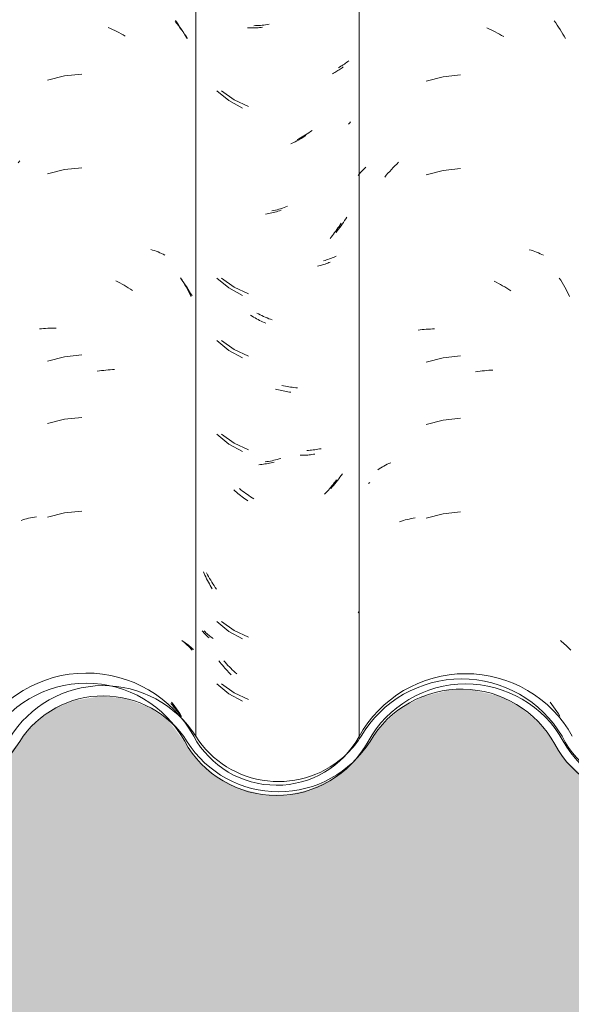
# Model space of a CAD drawing. Header units: metres. Extents: x -27.3 to 21, y -0.3 to 10.3.
# Tile 168 of 255: x 14.898 to 15.165, y 2.65 to 3.125. Entities that reach past the tile are written whole.
import ezdxf

# ---------------------------------------------------------------- set-up
doc = ezdxf.new("R2010")
doc.units = ezdxf.units.M
for name, color, linetype, lineweight in [('A-DETL-GENF', 7, 'Continuous', 5), ('A-GLAZ-CWMG', 7, 'Continuous', 5), ('A-WALL', 7, 'Continuous', 5)]:
    doc.layers.add(name, color=color, linetype=linetype, lineweight=lineweight)

# ---------------------------------------------------------------- blocks, each defined once
blk = doc.blocks.new('FP_248-FACHADA 03')
at = {"layer": 'A-GLAZ-CWMG', "color": 9, "true_color": 0xc0c0c0}
blk.add_line((20.27442, 2.90145), (20.27507, 2.902), dxfattribs=at)
blk = doc.blocks.new('FP_249-FACHADA 03')
at = {"layer": 'A-GLAZ-CWMG', "color": 9, "true_color": 0xc0c0c0}
for p, q in [((20.22633, 3.12316), (20.2255, 3.12302)), ((20.21975, 3.12248), (20.21894, 3.12247)), ((20.22056, 3.12251), (20.21975, 3.12248)), ((20.22137, 3.12256), (20.22056, 3.12251)), ((20.22219, 3.12262), (20.22137, 3.12256)), ((20.22301, 3.1227), (20.22219, 3.12262)), ((20.22384, 3.12279), (20.22301, 3.1227)), ((20.22467, 3.1229), (20.22384, 3.12279)), ((20.2255, 3.12302), (20.22467, 3.1229)), ((20.2633, 3.10434), (20.26276, 3.10395)), ((20.26384, 3.10474), (20.2633, 3.10434)), ((20.26436, 3.10515), (20.26384, 3.10474)), ((20.26487, 3.10557), (20.26436, 3.10515)), ((20.26045, 3.10251), (20.25984, 3.10217)), ((20.26104, 3.10285), (20.26045, 3.10251)), ((20.26162, 3.10321), (20.26104, 3.10285)), ((20.2622, 3.10357), (20.26162, 3.10321)), ((20.26276, 3.10395), (20.2622, 3.10357)), ((20.20337, 3.091), (20.20951, 3.08668)), ((20.20951, 3.08668), (20.21633, 3.08351)), ((20.24634, 3.07133), (20.24556, 3.0708)), ((20.24712, 3.07188), (20.24634, 3.07133)), ((20.24075, 3.06792), (20.23993, 3.0675)), ((20.24156, 3.06836), (20.24075, 3.06792)), ((20.24237, 3.06882), (20.24156, 3.06836)), ((20.24318, 3.06929), (20.24237, 3.06882)), ((20.24398, 3.06977), (20.24318, 3.06929)), ((20.24477, 3.07028), (20.24398, 3.06977)), ((20.24556, 3.0708), (20.24477, 3.07028)), ((20.22859, 3.0332), (20.22775, 3.03301)), ((20.22942, 3.0334), (20.22859, 3.0332)), ((20.23026, 3.03362), (20.22942, 3.0334)), ((20.2311, 3.03385), (20.23026, 3.03362)), ((20.23194, 3.03411), (20.2311, 3.03385)), ((20.23278, 3.03437), (20.23194, 3.03411)), ((20.23361, 3.03466), (20.23278, 3.03437)), ((20.23445, 3.03496), (20.23361, 3.03466)), ((20.23528, 3.03527), (20.23445, 3.03496)), ((20.26286, 3.02835), (20.2623, 3.0275)), ((20.2634, 3.02922), (20.26286, 3.02835)), ((20.26393, 3.0301), (20.2634, 3.02922)), ((20.25933, 3.02337), (20.25871, 3.02258)), ((20.25995, 3.02417), (20.25933, 3.02337)), ((20.26055, 3.02499), (20.25995, 3.02417)), ((20.26115, 3.02581), (20.26055, 3.02499)), ((20.26173, 3.02665), (20.26115, 3.02581)), ((20.2623, 3.0275), (20.26173, 3.02665)), ((20.2534, 3.00917), (20.25269, 3.00898)), ((20.25411, 3.00938), (20.2534, 3.00917)), ((20.2548, 3.0096), (20.25411, 3.00938)), ((20.25549, 3.00984), (20.2548, 3.0096)), ((20.25617, 3.01008), (20.25549, 3.00984)), ((20.25684, 3.01035), (20.25617, 3.01008)), ((20.2575, 3.01062), (20.25684, 3.01035)), ((20.25814, 3.01091), (20.2575, 3.01062)), ((20.25878, 3.01121), (20.25814, 3.01091)), ((20.20337, 3.00058), (20.20951, 2.99626)), ((20.20951, 2.99626), (20.21633, 2.99308)), ((20.22122, 2.9833), (20.22041, 2.98374)), ((20.22204, 2.98288), (20.22122, 2.9833)), ((20.22286, 2.98248), (20.22204, 2.98288)), ((20.22369, 2.98209), (20.22286, 2.98248)), ((20.22452, 2.98172), (20.22369, 2.98209)), ((20.22535, 2.98136), (20.22452, 2.98172)), ((20.22618, 2.98102), (20.22535, 2.98136)), ((20.22701, 2.9807), (20.22618, 2.98102)), ((20.22785, 2.98039), (20.22701, 2.9807)), ((20.20337, 2.97043), (20.20951, 2.96611)), ((20.20951, 2.96611), (20.21633, 2.96294)), ((20.23339, 2.94863), (20.23255, 2.94883)), ((20.23423, 2.94844), (20.23339, 2.94863)), ((20.23506, 2.94828), (20.23423, 2.94844)), ((20.2359, 2.94813), (20.23506, 2.94828)), ((20.23673, 2.948), (20.2359, 2.94813)), ((20.23756, 2.94788), (20.23673, 2.948)), ((20.23838, 2.94778), (20.23756, 2.94788)), ((20.23921, 2.94769), (20.23838, 2.94778)), ((20.24003, 2.94762), (20.23921, 2.94769)), ((20.20337, 2.92522), (20.20951, 2.9209)), ((20.20951, 2.9209), (20.21633, 2.91772)), ((20.24535, 2.91742), (20.24456, 2.91739)), ((20.24614, 2.91747), (20.24535, 2.91742)), ((20.24692, 2.91754), (20.24614, 2.91747)), ((20.24769, 2.91762), (20.24692, 2.91754)), ((20.24846, 2.91772), (20.24769, 2.91762)), ((20.24922, 2.91783), (20.24846, 2.91772)), ((20.24997, 2.91796), (20.24922, 2.91783)), ((20.25071, 2.9181), (20.24997, 2.91796)), ((20.25145, 2.91825), (20.25071, 2.9181)), ((20.22532, 2.91199), (20.22449, 2.91187)), ((20.22615, 2.91213), (20.22532, 2.91199)), ((20.22698, 2.91229), (20.22615, 2.91213)), ((20.22782, 2.91246), (20.22698, 2.91229)), ((20.22866, 2.91264), (20.22782, 2.91246)), ((20.22949, 2.91285), (20.22866, 2.91264)), ((20.23033, 2.91307), (20.22949, 2.91285)), ((20.23117, 2.9133), (20.23033, 2.91307)), ((20.23201, 2.91356), (20.23117, 2.9133)), ((20.2606, 2.90448), (20.26, 2.90367)), ((20.2612, 2.90531), (20.2606, 2.90448)), ((20.26178, 2.90615), (20.2612, 2.90531)), ((20.25681, 2.89978), (20.25615, 2.89904)), ((20.25747, 2.90053), (20.25681, 2.89978)), ((20.25812, 2.9013), (20.25747, 2.90053)), ((20.25876, 2.90208), (20.25812, 2.9013)), ((20.25939, 2.90287), (20.25876, 2.90208)), ((20.26, 2.90367), (20.25939, 2.90287)), ((20.21277, 2.89836), (20.21202, 2.89896)), ((20.21353, 2.89777), (20.21277, 2.89836)), ((20.2143, 2.8972), (20.21353, 2.89777)), ((20.21508, 2.89664), (20.2143, 2.8972)), ((20.21586, 2.8961), (20.21508, 2.89664)), ((20.21664, 2.89558), (20.21586, 2.8961)), ((20.21744, 2.89507), (20.21664, 2.89558)), ((20.21823, 2.89457), (20.21744, 2.89507)), ((20.21904, 2.89409), (20.21823, 2.89457)), ((20.19661, 2.8574), (20.19612, 2.85831)), ((20.19711, 2.85649), (20.19661, 2.8574)), ((20.19762, 2.85559), (20.19711, 2.85649)), ((20.19815, 2.85471), (20.19762, 2.85559)), ((20.19868, 2.85383), (20.19815, 2.85471)), ((20.19923, 2.85297), (20.19868, 2.85383)), ((20.1998, 2.85212), (20.19923, 2.85297)), ((20.20037, 2.85127), (20.1998, 2.85212)), ((20.20096, 2.85044), (20.20037, 2.85127)), ((20.20337, 2.83479), (20.20951, 2.83047)), ((20.1954, 2.82982), (20.19497, 2.83026)), ((20.19585, 2.82938), (20.1954, 2.82982)), ((20.1963, 2.82896), (20.19585, 2.82938)), ((20.19677, 2.82854), (20.1963, 2.82896)), ((20.19726, 2.82814), (20.19677, 2.82854)), ((20.20951, 2.83047), (20.21633, 2.8273)), ((20.19775, 2.82774), (20.19726, 2.82814)), ((20.19826, 2.82735), (20.19775, 2.82774)), ((20.19878, 2.82697), (20.19826, 2.82735)), ((20.19931, 2.82661), (20.19878, 2.82697)), ((20.20513, 2.81511), (20.20447, 2.81586)), ((20.2058, 2.81437), (20.20513, 2.81511)), ((20.20648, 2.81364), (20.2058, 2.81437)), ((20.20717, 2.81293), (20.20648, 2.81364)), ((20.20787, 2.81224), (20.20717, 2.81293)), ((20.20858, 2.81155), (20.20787, 2.81224)), ((20.20929, 2.81088), (20.20858, 2.81155)), ((20.21002, 2.81023), (20.20929, 2.81088)), ((20.21075, 2.80959), (20.21002, 2.81023)), ((20.20337, 2.80465), (20.20951, 2.80033)), ((20.20951, 2.80033), (20.21633, 2.79715))]:
    blk.add_line(p, q, dxfattribs=at)
blk = doc.blocks.new('FP_250-FACHADA 03')
at = {"layer": 'A-GLAZ-CWMG', "color": 9, "true_color": 0xc0c0c0}
for p, q in [((20.18093, 3.12441), (20.18173, 3.12345)), ((20.18173, 3.12345), (20.18251, 3.12248)), ((20.18251, 3.12248), (20.18328, 3.12149)), ((20.18328, 3.12149), (20.18404, 3.12049)), ((20.18404, 3.12049), (20.18478, 3.11947)), ((20.18478, 3.11947), (20.18551, 3.11844)), ((20.18551, 3.11844), (20.18622, 3.11739)), ((20.18622, 3.11739), (20.18691, 3.11633)), ((20.18365, 3.00044), (20.1844, 2.99943)), ((20.1844, 2.99943), (20.18513, 2.9984)), ((20.18513, 2.9984), (20.18585, 2.99737)), ((20.18585, 2.99737), (20.18655, 2.99631)), ((20.18655, 2.99631), (20.18724, 2.99525)), ((20.18724, 2.99525), (20.18791, 2.99417)), ((20.18791, 2.99417), (20.18857, 2.99308)), ((20.18857, 2.99308), (20.18921, 2.99197)), ((20.18435, 2.82549), (20.18508, 2.82501)), ((20.18508, 2.82501), (20.1858, 2.82451)), ((20.1858, 2.82451), (20.18651, 2.82399)), ((20.18651, 2.82399), (20.1872, 2.82347)), ((20.1872, 2.82347), (20.18787, 2.82293)), ((20.18787, 2.82293), (20.18852, 2.82237)), ((20.18852, 2.82237), (20.18916, 2.82181)), ((20.18916, 2.82181), (20.18979, 2.82123)), ((20.17883, 2.7952), (20.1796, 2.79436)), ((20.1796, 2.79436), (20.18036, 2.7935)), ((20.18036, 2.7935), (20.18111, 2.79262)), ((20.18111, 2.79262), (20.18185, 2.79173)), ((20.18185, 2.79173), (20.18257, 2.79083)), ((20.18257, 2.79083), (20.18328, 2.78992)), ((20.18328, 2.78992), (20.18398, 2.78899))]:
    blk.add_line(p, q, dxfattribs=at)
blk = doc.blocks.new('Rectangular Mullion - Telha Fibrocimento - Ondulada-2565197-FACHADA 03')
at = {"layer": 'A-GLAZ-CWMG'}
blk.add_line((20.19099, 4.13466), (20.19099, 2.77941), dxfattribs=at)
for centre, major_axis, start_param, end_param in [((20.31938, 2.75157), (0.05612, 0), 0.525465, 2.616128), ((20.14625, 2.75157), (0.05286, 0), 0.561652, 2.599777), ((20.31938, 2.75157), (0.05114, 0), 0.49447, 2.616374), ((20.14625, 2.75157), (0.04788, 0), 0.560893, 2.57643), ((20.06157, 2.80228), (-0.05114, 0), 1.570796, 2.616447), ((20.23091, 2.80408), (0.05205, 0), 3.701092, 5.7276), ((20.23091, 2.80408), (0.04708, 0), 3.700093, 5.498213), ((20.23091, 2.80408), (0.04708, 0), 5.499318, 5.724685), ((20.40915, 2.79935), (0.0508, 0), 3.634676, 5.820528), ((20.40915, 2.79935), (0.04589, 0), 3.596619, 5.767598)]:
    blk.add_ellipse(centre, major_axis=major_axis, ratio=0.988936, start_param=start_param, end_param=end_param, dxfattribs=at)
for name in ['FP_249-FACHADA 03', 'FP_248-FACHADA 03', 'FP_250-FACHADA 03']:
    blk.add_blockref(name, (0, 0), dxfattribs=at)
blk = doc.blocks.new('FP_256-FACHADA 03')
at = {"layer": 'A-GLAZ-CWMG', "color": 9, "true_color": 0xc0c0c0}
for p, q in [((20.36416, 3.12482), (20.36489, 3.12379)), ((20.36489, 3.12379), (20.3656, 3.12275)), ((20.33155, 3.12137), (20.33259, 3.12091)), ((20.33259, 3.12091), (20.33362, 3.12044)), ((20.33362, 3.12044), (20.33466, 3.11994)), ((20.33466, 3.11994), (20.33569, 3.11943)), ((20.33569, 3.11943), (20.33671, 3.1189)), ((20.33671, 3.1189), (20.33773, 3.11835)), ((20.3656, 3.12275), (20.3663, 3.12169)), ((20.3663, 3.12169), (20.36698, 3.12062)), ((20.36698, 3.12062), (20.36765, 3.11954)), ((20.36765, 3.11954), (20.36831, 3.11845)), ((20.36831, 3.11845), (20.36895, 3.11735)), ((20.33773, 3.11835), (20.33875, 3.11779)), ((20.33875, 3.11779), (20.33975, 3.1172)), ((20.36895, 3.11735), (20.36957, 3.11624)), ((20.31043, 3.09781), (20.30226, 3.09568)), ((20.31884, 3.09877), (20.31043, 3.09781)), ((20.27052, 3.05152), (20.27113, 3.05222)), ((20.27113, 3.05222), (20.27177, 3.05291)), ((20.27177, 3.05291), (20.27243, 3.05358)), ((20.27243, 3.05358), (20.27311, 3.05424)), ((20.28383, 3.0512), (20.28465, 3.05213)), ((20.28465, 3.05213), (20.28549, 3.05304)), ((20.28549, 3.05304), (20.28633, 3.05393)), ((20.28633, 3.05393), (20.28719, 3.05482)), ((20.28719, 3.05482), (20.28806, 3.05568)), ((20.28806, 3.05568), (20.28894, 3.05653)), ((20.31043, 3.0526), (20.30226, 3.05047)), ((20.31884, 3.05356), (20.31043, 3.0526)), ((20.26934, 3.05008), (20.26992, 3.0508)), ((20.26992, 3.0508), (20.27052, 3.05152)), ((20.28222, 3.04931), (20.28302, 3.05026)), ((20.28302, 3.05026), (20.28383, 3.0512)), ((20.35213, 3.01431), (20.35303, 3.01403)), ((20.35303, 3.01403), (20.35392, 3.01373)), ((20.35392, 3.01373), (20.3548, 3.01342)), ((20.3548, 3.01342), (20.35566, 3.01309)), ((20.35566, 3.01309), (20.35652, 3.01275)), ((20.35652, 3.01275), (20.35737, 3.01239)), ((20.35737, 3.01239), (20.35821, 3.01202)), ((20.35821, 3.01202), (20.35903, 3.01163)), ((20.36663, 3.00061), (20.36731, 2.99953)), ((20.36731, 2.99953), (20.36797, 2.99845)), ((20.33515, 2.99913), (20.33618, 2.99861)), ((20.33618, 2.99861), (20.3372, 2.99807)), ((20.3372, 2.99807), (20.33822, 2.99751)), ((20.33822, 2.99751), (20.33923, 2.99694)), ((20.33923, 2.99694), (20.34024, 2.99634)), ((20.34024, 2.99634), (20.34124, 2.99573)), ((20.34124, 2.99573), (20.34223, 2.99511)), ((20.34223, 2.99511), (20.34322, 2.99446)), ((20.36797, 2.99845), (20.36862, 2.99735)), ((20.36862, 2.99735), (20.36925, 2.99625)), ((20.36925, 2.99625), (20.36987, 2.99513)), ((20.36987, 2.99513), (20.37047, 2.994)), ((20.37047, 2.994), (20.37105, 2.99286)), ((20.37105, 2.99286), (20.37162, 2.99171)), ((20.30031, 2.97575), (20.3013, 2.97585)), ((20.3013, 2.97585), (20.3023, 2.97592)), ((20.3023, 2.97592), (20.30331, 2.97598)), ((20.30331, 2.97598), (20.30432, 2.97602)), ((20.30432, 2.97602), (20.30533, 2.97605)), ((20.30533, 2.97605), (20.30635, 2.97605)), ((20.29835, 2.97551), (20.29933, 2.97564)), ((20.29933, 2.97564), (20.30031, 2.97575)), ((20.31043, 2.96217), (20.30226, 2.96004)), ((20.31884, 2.96313), (20.31043, 2.96217)), ((20.3262, 2.95532), (20.32725, 2.95549)), ((20.32725, 2.95549), (20.3283, 2.95565)), ((20.3283, 2.95565), (20.32935, 2.95579)), ((20.32935, 2.95579), (20.3304, 2.95591)), ((20.3304, 2.95591), (20.33144, 2.95601)), ((20.33144, 2.95601), (20.33249, 2.95609)), ((20.33249, 2.95609), (20.33352, 2.95616)), ((20.33352, 2.95616), (20.33456, 2.9562)), ((20.31884, 2.93299), (20.31043, 2.93203)), ((20.31043, 2.93203), (20.30226, 2.9299)), ((20.28034, 2.909), (20.28111, 2.90945)), ((20.28111, 2.90945), (20.28189, 2.90988)), ((20.28189, 2.90988), (20.28268, 2.91031)), ((20.28268, 2.91031), (20.28349, 2.91071)), ((20.28349, 2.91071), (20.28431, 2.91111)), ((20.28431, 2.91111), (20.28514, 2.91149)), ((20.27884, 2.90806), (20.27958, 2.90854)), ((20.27958, 2.90854), (20.28034, 2.909)), ((20.31043, 2.88681), (20.30226, 2.88468)), ((20.31884, 2.88777), (20.31043, 2.88681)), ((20.28946, 2.88301), (20.29035, 2.8833)), ((20.29035, 2.8833), (20.29126, 2.88357)), ((20.29126, 2.88357), (20.29217, 2.88382)), ((20.29217, 2.88382), (20.2931, 2.88406)), ((20.2931, 2.88406), (20.29403, 2.88428)), ((20.29403, 2.88428), (20.29497, 2.88449)), ((20.29497, 2.88449), (20.29593, 2.88468)), ((20.29593, 2.88468), (20.29688, 2.88485)), ((20.26934, 2.83908), (20.2697, 2.83954)), ((20.36726, 2.8256), (20.36792, 2.82505)), ((20.36792, 2.82505), (20.36857, 2.8245)), ((20.36857, 2.8245), (20.36921, 2.82393)), ((20.36921, 2.82393), (20.36982, 2.82335)), ((20.36982, 2.82335), (20.37043, 2.82276)), ((20.37043, 2.82276), (20.37102, 2.82216)), ((20.37102, 2.82216), (20.37159, 2.82155)), ((20.37159, 2.82155), (20.37214, 2.82092)), ((20.36225, 2.79581), (20.36307, 2.79474)), ((20.36307, 2.79474), (20.36387, 2.79365)), ((20.36387, 2.79365), (20.36466, 2.79254)), ((20.36466, 2.79254), (20.36543, 2.79142)), ((20.36543, 2.79142), (20.36619, 2.79028)), ((20.36619, 2.79028), (20.36693, 2.78913))]:
    blk.add_line(p, q, dxfattribs=at)
blk = doc.blocks.new('FP_257-FACHADA 03')
at = {"layer": 'A-GLAZ-CWMG', "color": 9, "true_color": 0xc0c0c0}
for p, q in [((20.21669, 3.12142), (20.21598, 3.12145)), ((20.2174, 3.1214), (20.21669, 3.12142)), ((20.21812, 3.12139), (20.2174, 3.1214)), ((20.21884, 3.1214), (20.21812, 3.12139)), ((20.21956, 3.12142), (20.21884, 3.1214)), ((20.22029, 3.12145), (20.21956, 3.12142)), ((20.22102, 3.1215), (20.22029, 3.12145)), ((20.22176, 3.12156), (20.22102, 3.1215)), ((20.2225, 3.12163), (20.22176, 3.12156)), ((20.22324, 3.12172), (20.2225, 3.12163)), ((20.25752, 3.09958), (20.25696, 3.09929)), ((20.25806, 3.09987), (20.25752, 3.09958)), ((20.2586, 3.10017), (20.25806, 3.09987)), ((20.25913, 3.10049), (20.2586, 3.10017)), ((20.25965, 3.10081), (20.25913, 3.10049)), ((20.26016, 3.10114), (20.25965, 3.10081)), ((20.26066, 3.10148), (20.26016, 3.10114)), ((20.26114, 3.10183), (20.26066, 3.10148)), ((20.26162, 3.10219), (20.26114, 3.10183)), ((20.26209, 3.10256), (20.26162, 3.10219)), ((20.20112, 3.09101), (20.20689, 3.08627)), ((20.20689, 3.08627), (20.21344, 3.08265)), ((20.26541, 3.07563), (20.26508, 3.07526)), ((20.26572, 3.07601), (20.26541, 3.07563)), ((20.26508, 3.07526), (20.26474, 3.07489)), ((20.23901, 3.06645), (20.23827, 3.06607)), ((20.23974, 3.06684), (20.23901, 3.06645)), ((20.24047, 3.06724), (20.23974, 3.06684)), ((20.24119, 3.06765), (20.24047, 3.06724)), ((20.24191, 3.06808), (20.24119, 3.06765)), ((20.24263, 3.06852), (20.24191, 3.06808)), ((20.24334, 3.06897), (20.24263, 3.06852)), ((20.24405, 3.06944), (20.24334, 3.06897)), ((20.23754, 3.06571), (20.2368, 3.06536)), ((20.23827, 3.06607), (20.23754, 3.06571)), ((20.23064, 3.03288), (20.22989, 3.03265)), ((20.23139, 3.03311), (20.23064, 3.03288)), ((20.23214, 3.03336), (20.23139, 3.03311)), ((20.22539, 3.03161), (20.22464, 3.03149)), ((20.22613, 3.03175), (20.22539, 3.03161)), ((20.22688, 3.03191), (20.22613, 3.03175)), ((20.22763, 3.03207), (20.22688, 3.03191)), ((20.22838, 3.03225), (20.22763, 3.03207)), ((20.22914, 3.03245), (20.22838, 3.03225)), ((20.22989, 3.03265), (20.22914, 3.03245)), ((20.25859, 3.0233), (20.25805, 3.02257)), ((20.25912, 3.02405), (20.25859, 3.0233)), ((20.25964, 3.0248), (20.25912, 3.02405)), ((20.26015, 3.02556), (20.25964, 3.0248)), ((20.26065, 3.02633), (20.26015, 3.02556)), ((20.26113, 3.02711), (20.26065, 3.02633)), ((20.25638, 3.02043), (20.2558, 3.01974)), ((20.25695, 3.02113), (20.25638, 3.02043)), ((20.2575, 3.02185), (20.25695, 3.02113)), ((20.25805, 3.02257), (20.2575, 3.02185)), ((20.25034, 3.00648), (20.24968, 3.00633)), ((20.25098, 3.00664), (20.25034, 3.00648)), ((20.25162, 3.00682), (20.25098, 3.00664)), ((20.25225, 3.00701), (20.25162, 3.00682)), ((20.25288, 3.0072), (20.25225, 3.00701)), ((20.2535, 3.00741), (20.25288, 3.0072)), ((20.2541, 3.00763), (20.2535, 3.00741)), ((20.25471, 3.00786), (20.2541, 3.00763)), ((20.2553, 3.00811), (20.25471, 3.00786)), ((20.25588, 3.00836), (20.2553, 3.00811)), ((20.20112, 3.00058), (20.20689, 2.99584)), ((20.20689, 2.99584), (20.21344, 2.99222)), ((20.21813, 2.9822), (20.21741, 2.98263)), ((20.21885, 2.98177), (20.21813, 2.9822)), ((20.21958, 2.98136), (20.21885, 2.98177)), ((20.22031, 2.98096), (20.21958, 2.98136)), ((20.22104, 2.98058), (20.22031, 2.98096)), ((20.22177, 2.98021), (20.22104, 2.98058)), ((20.22251, 2.97985), (20.22177, 2.98021)), ((20.22325, 2.97951), (20.22251, 2.97985)), ((20.22399, 2.97918), (20.22325, 2.97951)), ((20.22474, 2.97886), (20.22399, 2.97918)), ((20.20112, 2.97044), (20.20689, 2.9657)), ((20.20689, 2.9657), (20.21344, 2.96208)), ((20.23017, 2.94683), (20.22941, 2.94705)), ((20.23092, 2.94663), (20.23017, 2.94683)), ((20.23167, 2.94644), (20.23092, 2.94663)), ((20.23242, 2.94626), (20.23167, 2.94644)), ((20.23317, 2.9461), (20.23242, 2.94626)), ((20.23392, 2.94595), (20.23317, 2.9461)), ((20.23466, 2.94581), (20.23392, 2.94595)), ((20.23541, 2.94569), (20.23466, 2.94581)), ((20.23615, 2.94558), (20.23541, 2.94569)), ((20.23689, 2.94549), (20.23615, 2.94558)), ((20.20112, 2.92523), (20.20689, 2.92048)), ((20.20689, 2.92048), (20.21344, 2.91686)), ((20.24218, 2.91506), (20.24146, 2.91505)), ((20.24289, 2.91507), (20.24218, 2.91506)), ((20.2436, 2.9151), (20.24289, 2.91507)), ((20.24431, 2.91514), (20.2436, 2.9151)), ((20.24501, 2.91519), (20.24431, 2.91514)), ((20.2457, 2.91526), (20.24501, 2.91519)), ((20.24639, 2.91534), (20.2457, 2.91526)), ((20.24708, 2.91543), (20.24639, 2.91534)), ((20.24776, 2.91553), (20.24708, 2.91543)), ((20.24843, 2.91565), (20.24776, 2.91553)), ((20.22216, 2.91059), (20.22142, 2.91053)), ((20.22289, 2.91067), (20.22216, 2.91059)), ((20.22364, 2.91077), (20.22289, 2.91067)), ((20.22438, 2.91088), (20.22364, 2.91077)), ((20.22512, 2.911), (20.22438, 2.91088)), ((20.22587, 2.91113), (20.22512, 2.911)), ((20.22662, 2.91128), (20.22587, 2.91113)), ((20.22737, 2.91144), (20.22662, 2.91128)), ((20.22812, 2.91162), (20.22737, 2.91144)), ((20.22887, 2.91181), (20.22812, 2.91162)), ((20.25675, 2.90031), (20.25618, 2.89961)), ((20.25731, 2.90102), (20.25675, 2.90031)), ((20.25786, 2.90174), (20.25731, 2.90102)), ((20.2584, 2.90247), (20.25786, 2.90174)), ((20.25894, 2.90321), (20.2584, 2.90247)), ((20.20993, 2.89779), (20.20928, 2.89838)), ((20.21059, 2.89722), (20.20993, 2.89779)), ((20.21125, 2.89665), (20.21059, 2.89722)), ((20.21193, 2.8961), (20.21125, 2.89665)), ((20.2126, 2.89557), (20.21193, 2.8961)), ((20.21329, 2.89504), (20.2126, 2.89557)), ((20.21397, 2.89453), (20.21329, 2.89504)), ((20.25381, 2.89692), (20.2532, 2.89628)), ((20.25442, 2.89758), (20.25381, 2.89692)), ((20.25501, 2.89825), (20.25442, 2.89758)), ((20.2556, 2.89892), (20.25501, 2.89825)), ((20.25618, 2.89961), (20.2556, 2.89892)), ((20.21467, 2.89403), (20.21397, 2.89453)), ((20.21537, 2.89354), (20.21467, 2.89403)), ((20.21607, 2.89307), (20.21537, 2.89354)), ((20.19497, 2.85799), (20.19459, 2.85885)), ((20.19536, 2.85714), (20.19497, 2.85799)), ((20.19576, 2.8563), (20.19536, 2.85714)), ((20.19618, 2.85547), (20.19576, 2.8563)), ((20.1966, 2.85464), (20.19618, 2.85547)), ((20.19704, 2.85382), (20.1966, 2.85464)), ((20.19749, 2.85301), (20.19704, 2.85382)), ((20.19795, 2.8522), (20.19749, 2.85301)), ((20.19842, 2.85141), (20.19795, 2.8522)), ((20.1989, 2.85062), (20.19842, 2.85141)), ((20.20112, 2.8348), (20.20689, 2.83005)), ((20.19444, 2.82984), (20.19407, 2.83029)), ((20.19483, 2.8294), (20.19444, 2.82984)), ((20.19522, 2.82896), (20.19483, 2.8294)), ((20.19564, 2.82854), (20.19522, 2.82896)), ((20.19606, 2.82812), (20.19564, 2.82854)), ((20.20689, 2.83005), (20.21344, 2.82644)), ((20.1965, 2.82771), (20.19606, 2.82812)), ((20.19694, 2.8273), (20.1965, 2.82771)), ((20.1974, 2.82691), (20.19694, 2.8273)), ((20.20269, 2.81507), (20.20214, 2.81578)), ((20.20325, 2.81436), (20.20269, 2.81507)), ((20.20383, 2.81366), (20.20325, 2.81436)), ((20.20441, 2.81298), (20.20383, 2.81366)), ((20.205, 2.8123), (20.20441, 2.81298)), ((20.2056, 2.81164), (20.205, 2.8123)), ((20.2062, 2.81098), (20.2056, 2.81164)), ((20.20682, 2.81034), (20.2062, 2.81098)), ((20.20744, 2.80971), (20.20682, 2.81034)), ((20.20807, 2.80909), (20.20744, 2.80971)), ((20.20112, 2.80466), (20.20689, 2.79991)), ((20.20689, 2.79991), (20.21344, 2.79629))]:
    blk.add_line(p, q, dxfattribs=at)
blk = doc.blocks.new('FP_258-FACHADA 03')
at = {"layer": 'A-GLAZ-CWMG', "color": 9, "true_color": 0xc0c0c0}
for p, q in [((20.18116, 3.12491), (20.18188, 3.12387)), ((20.18188, 3.12387), (20.18259, 3.12283)), ((20.14863, 3.12162), (20.14967, 3.12116)), ((20.14967, 3.12116), (20.15071, 3.12067)), ((20.15071, 3.12067), (20.15174, 3.12017)), ((20.15174, 3.12017), (20.15276, 3.11966)), ((20.15276, 3.11966), (20.15379, 3.11912)), ((20.15379, 3.11912), (20.15481, 3.11856)), ((20.15481, 3.11856), (20.15582, 3.11799)), ((20.18259, 3.12283), (20.18329, 3.12177)), ((20.18329, 3.12177), (20.18397, 3.1207)), ((20.18397, 3.1207), (20.18464, 3.11962)), ((20.18464, 3.11962), (20.18529, 3.11853)), ((20.18529, 3.11853), (20.18593, 3.11743)), ((20.15582, 3.11799), (20.15683, 3.1174)), ((20.18593, 3.11743), (20.18655, 3.11631)), ((20.12752, 3.09823), (20.11932, 3.09617)), ((20.13593, 3.09912), (20.12752, 3.09823)), ((20.10505, 3.05632), (20.10594, 3.05716)), ((20.12752, 3.05301), (20.11932, 3.05096)), ((20.13593, 3.05391), (20.12752, 3.05301)), ((20.16917, 3.01445), (20.17006, 3.01416)), ((20.17006, 3.01416), (20.17095, 3.01386)), ((20.17095, 3.01386), (20.17183, 3.01355)), ((20.17183, 3.01355), (20.17269, 3.01321)), ((20.17269, 3.01321), (20.17355, 3.01287)), ((20.17355, 3.01287), (20.17439, 3.01251)), ((20.17439, 3.01251), (20.17523, 3.01213)), ((20.17523, 3.01213), (20.17605, 3.01174)), ((20.18362, 3.00069), (20.1843, 2.99961)), ((20.1843, 2.99961), (20.18496, 2.99853)), ((20.15223, 2.99936), (20.15326, 2.99883)), ((20.15326, 2.99883), (20.15428, 2.99828)), ((20.15428, 2.99828), (20.15529, 2.99772)), ((20.15529, 2.99772), (20.1563, 2.99714)), ((20.1563, 2.99714), (20.15731, 2.99654)), ((20.15731, 2.99654), (20.15831, 2.99593)), ((20.15831, 2.99593), (20.1593, 2.99529)), ((20.1593, 2.99529), (20.16028, 2.99464)), ((20.18496, 2.99853), (20.1856, 2.99743)), ((20.1856, 2.99743), (20.18623, 2.99632)), ((20.18623, 2.99632), (20.18685, 2.9952)), ((20.18685, 2.9952), (20.18745, 2.99407)), ((20.18745, 2.99407), (20.18803, 2.99293)), ((20.18803, 2.99293), (20.1886, 2.99177)), ((20.1154, 2.97604), (20.11638, 2.97616)), ((20.11638, 2.97616), (20.11737, 2.97626)), ((20.11737, 2.97626), (20.11837, 2.97634)), ((20.11837, 2.97634), (20.11937, 2.97641)), ((20.11937, 2.97641), (20.12037, 2.97646)), ((20.12037, 2.97646), (20.12139, 2.97649)), ((20.12139, 2.97649), (20.12241, 2.97651)), ((20.12241, 2.97651), (20.12343, 2.9765)), ((20.12752, 2.96259), (20.11932, 2.96053)), ((20.13593, 2.96348), (20.12752, 2.96259)), ((20.14329, 2.95561), (20.14434, 2.95577)), ((20.14434, 2.95577), (20.14539, 2.95592)), ((20.14539, 2.95592), (20.14644, 2.95605)), ((20.14644, 2.95605), (20.14749, 2.95617)), ((20.14749, 2.95617), (20.14853, 2.95626)), ((20.14853, 2.95626), (20.14957, 2.95634)), ((20.14957, 2.95634), (20.15061, 2.9564)), ((20.15061, 2.9564), (20.15164, 2.95644)), ((20.13593, 2.93333), (20.12752, 2.93244)), ((20.12752, 2.93244), (20.11932, 2.93038)), ((20.12752, 2.88723), (20.11932, 2.88517)), ((20.13593, 2.88812), (20.12752, 2.88723)), ((20.10646, 2.88363), (20.10736, 2.88391)), ((20.10736, 2.88391), (20.10827, 2.88417)), ((20.10827, 2.88417), (20.10919, 2.88441)), ((20.10919, 2.88441), (20.11012, 2.88464)), ((20.11012, 2.88464), (20.11106, 2.88486)), ((20.11106, 2.88486), (20.11201, 2.88505)), ((20.11201, 2.88505), (20.11297, 2.88523)), ((20.11297, 2.88523), (20.11393, 2.88539)), ((20.18425, 2.82568), (20.18491, 2.82513)), ((20.18491, 2.82513), (20.18556, 2.82457)), ((20.18556, 2.82457), (20.18619, 2.824)), ((20.18619, 2.824), (20.18681, 2.82342)), ((20.18681, 2.82342), (20.18741, 2.82283)), ((20.18741, 2.82283), (20.18799, 2.82223)), ((20.18799, 2.82223), (20.18856, 2.82161)), ((20.18856, 2.82161), (20.18912, 2.82099)), ((20.17926, 2.79591), (20.18007, 2.79483)), ((20.18007, 2.79483), (20.18087, 2.79374)), ((20.18087, 2.79374), (20.18166, 2.79263)), ((20.18166, 2.79263), (20.18243, 2.7915)), ((20.18243, 2.7915), (20.18318, 2.79037)), ((20.18318, 2.79037), (20.18392, 2.78921))]:
    blk.add_line(p, q, dxfattribs=at)
blk = doc.blocks.new('Rectangular Mullion - Telha Fibrocimento - Ondulada-V252-FACHADA 03')
at = {"layer": 'A-GLAZ-CWMG', "true_color": 0xc0c0c0}
h = blk.add_hatch(dxfattribs=at)
h.set_pattern_fill('FP_25', color=9, style=0, pattern_type=2)
h.set_pattern_definition([(0, (32.697, 1.318), (0.4064, 0.10048), [0.01676, -0.28804, 0.01676, -0.28804, -1.626]), (0, (32.697, 1.318), (0.4064, 0.10048), [-0.6096, 0.01676, -0.59284, 0.01676, -0.28804, -0.7112]), (0, (32.697, 1.318), (0.4064, 0.10048), [-1.524, 0.01676, -0.18644, 0.01676, -0.49124]), (120.277, (32.85, 1.369), (-0.29021076, 0.2961346), [0.01663, -0.28565, 0.01663, -1.898]), (120.277, (32.85, 1.369), (-0.29021076, 0.2961346), [-0.3189, -0.28565, 0.01663, -0.58792, -1.008]), (120.277, (32.85, 1.369), (-0.29021076, 0.2961346), [-1.209, 0.01663, -0.28565, 0.01663, -0.68868]), (120.277, (32.85, 1.369), (-0.29021076, 0.2961346), [-1.528, -0.18489, 0.01663, -0.48717]), (239.723, (32.9, 1.569), (-0.1161944, -0.39998585), [0.01663, -0.28565, 0.01663, -1.898]), (239.723, (32.9, 1.569), (-0.1161944, -0.39998585), [-0.3189, -0.28565, 0.01663, -0.58792, -1.008]), (239.723, (32.9, 1.569), (-0.1161944, -0.39998585), [-1.209, 0.01663, -0.28565, 0.01663, -0.68868]), (239.723, (32.9, 1.569), (-0.1161944, -0.39998585), [-1.528, -0.18489, 0.01663, -0.48717])])
h.paths.add_polyline_path([(20.02805, 2.75375), (20.02883, 2.75576), (20.03402, 2.75473), (20.02983, 2.75404)])
h.paths.add_polyline_path([(19.82245, 2.7675), (19.82321, 2.76815), (19.82209, 2.76918), (19.82231, 2.76817)])
h.paths.add_polyline_path([(19.71384, 2.76684), (19.71384, 2.76765), (19.71404, 2.76747)])
h.paths.add_polyline_path([(19.85076, 2.7494), (19.86307, 2.74958), (19.87572, 2.75309), (19.88697, 2.75963), (19.88763, 2.76023), (19.88577, 2.76393), (19.89483, 2.76678), (19.89049, 2.7682), (19.89483, 2.7726), (19.898, 2.77696), (19.90165, 2.77698), (19.91104, 2.78967), (19.91939, 2.79709), (19.93347, 2.80393), (19.94462, 2.8067), (19.95824, 2.80674), (19.97253, 2.80298), (19.98425, 2.79664), (19.99372, 2.78833), (20.00829, 2.76733), (20.01921, 2.75838), (20.02983, 2.75331), (20.04038, 2.75085), (20.05194, 2.75081), (20.06372, 2.75364), (20.07447, 2.75917), (20.0842, 2.76797), (20.09793, 2.78734), (20.10936, 2.79661), (20.12086, 2.80202), (20.13245, 2.80461), (20.14616, 2.80421), (20.15906, 2.80055), (20.16842, 2.79576), (20.17814, 2.78739), (20.19318, 2.7667), (20.20244, 2.75902), (20.21392, 2.7536), (20.22444, 2.75119), (20.2359, 2.75118), (20.24814, 2.75427), (20.25824, 2.75944), (20.26207, 2.76336), (20.25496, 2.7586), (20.24405, 2.75427), (20.24334, 2.75676), (20.23919, 2.75365), (20.23091, 2.75262), (20.2166, 2.75476), (20.21301, 2.75617), (20.21392, 2.75866), (20.21321, 2.75902), (20.20737, 2.76203), (20.20548, 2.75922), (20.19372, 2.7684), (20.18628, 2.77738), (20.18993, 2.77941), (20.18178, 2.79078), (20.17052, 2.80022), (20.15698, 2.80668), (20.14446, 2.80955), (20.13078, 2.8095), (20.1171, 2.80614), (20.10461, 2.79967), (20.0936, 2.78985), (20.07808, 2.76882), (20.07151, 2.76315), (20.06148, 2.75814), (20.05126, 2.75571), (20.03758, 2.75576), (20.03503, 2.75489), (20.03423, 2.75728), (20.02805, 2.7593), (20.0186, 2.76482), (20.01208, 2.77055), (19.99735, 2.79173), (19.98409, 2.80257), (19.97151, 2.80865), (19.95779, 2.81176), (19.94268, 2.81143), (19.92811, 2.80743), (19.91387, 2.79899), (19.90307, 2.78808), (19.89319, 2.77312), (19.88951, 2.7682), (19.88102, 2.76122), (19.87098, 2.75642), (19.86053, 2.75377), (19.8619, 2.75151), (19.85376, 2.75152), (19.84182, 2.75449), (19.8315, 2.75975), (19.82245, 2.7675), (19.81993, 2.7718), (19.81619, 2.77748), (19.81549, 2.77712), (19.81432, 2.77874), (19.81493, 2.77941), (19.80595, 2.79064), (19.80562, 2.78947), (19.79842, 2.79561), (19.78708, 2.80136), (19.77469, 2.80431), (19.77469, 2.80599), (19.76638, 2.80707), (19.75188, 2.80519), (19.7486, 2.80384), (19.74956, 2.80129), (19.73854, 2.79564), (19.73824, 2.79956), (19.7364, 2.79817), (19.73824, 2.79549), (19.72881, 2.78737), (19.72649, 2.79053), (19.71783, 2.77941), (19.72273, 2.7824), (19.72125, 2.77693), (19.71746, 2.77895), (19.71032, 2.77031), (19.70073, 2.76336), (19.6897, 2.75901), (19.67749, 2.75758), (19.66494, 2.75948), (19.65476, 2.7636), (19.64522, 2.77065), (19.63039, 2.78852), (19.63693, 2.77941), (19.63361, 2.77699), (19.64316, 2.76595), (19.65274, 2.75902), (19.65437, 2.76203), (19.66023, 2.75901), (19.66092, 2.75866), (19.66001, 2.75617), (19.66612, 2.75408), (19.67801, 2.75261), (19.68702, 2.75427), (19.69034, 2.75676), (19.69105, 2.75427), (19.70326, 2.75912), (19.71384, 2.76684), (19.73028, 2.78721), (19.73912, 2.79429), (19.75112, 2.79966), (19.76194, 2.80187), (19.77532, 2.80116), (19.78483, 2.79874), (19.79546, 2.79318), (19.80449, 2.78531), (19.81944, 2.76482), (19.82899, 2.75706), (19.84105, 2.75162), (19.84925, 2.74974)])
h.paths.add_polyline_path([(20.31938, 2.80707), (20.31657, 2.80429), (20.32288, 2.80431), (20.32177, 2.80519)])
h.paths.add_polyline_path([(20.4149, 2.75151), (20.41264, 2.75416), (20.41329, 2.75416), (20.42409, 2.75644), (20.42797, 2.75875), (20.41704, 2.75642), (20.40676, 2.75659), (20.39513, 2.75986), (20.38618, 2.76482), (20.37921, 2.77075), (20.36456, 2.79087), (20.35428, 2.79967), (20.34008, 2.8064), (20.32769, 2.80921), (20.31438, 2.80919), (20.29939, 2.80519), (20.28844, 2.79958), (20.27792, 2.79053), (20.26879, 2.77693), (20.27083, 2.77875), (20.27425, 2.77693), (20.27573, 2.7824), (20.27083, 2.77941), (20.27995, 2.79053), (20.28181, 2.78737), (20.29124, 2.79549), (20.2894, 2.79817), (20.29137, 2.79958), (20.29161, 2.79568), (20.30256, 2.80129), (20.3016, 2.80384), (20.30596, 2.80533), (20.32059, 2.80691), (20.3279, 2.80596), (20.32809, 2.80421), (20.34188, 2.80045), (20.35142, 2.79561), (20.35862, 2.78947), (20.35919, 2.79064), (20.36789, 2.77936), (20.36732, 2.77874), (20.36849, 2.77712), (20.36943, 2.77712), (20.37613, 2.76691), (20.38623, 2.75887), (20.39698, 2.75388), (20.40746, 2.75152), (20.41329, 2.75151)])
h.paths.add_polyline_path([(19.50857, 2.75171), (19.52341, 2.7541), (19.5341, 2.75847), (19.54468, 2.76648), (19.56048, 2.7861), (19.57022, 2.79309), (19.58141, 2.79745), (19.59335, 2.79892), (19.60606, 2.7971), (19.61813, 2.79178), (19.62514, 2.78739), (19.6145, 2.79623), (19.60227, 2.80202), (19.59273, 2.80384), (19.57942, 2.80202), (19.56537, 2.79572), (19.5563, 2.78894), (19.5406, 2.76944), (19.53058, 2.76226), (19.51474, 2.75571), (19.50857, 2.75312)])
h.paths.add_polyline_path([(20.5658, 2.75178), (20.57669, 2.75182), (20.58283, 2.75331), (20.58105, 2.75375), (20.5753, 2.75676), (20.56462, 2.75689), (20.55304, 2.76006), (20.5442, 2.76482), (20.53709, 2.77073), (20.52451, 2.78786), (20.51655, 2.79465), (20.50719, 2.7994), (20.49639, 2.80184), (20.48441, 2.80135), (20.47623, 2.79911), (20.47239, 2.79709), (20.4621, 2.78786), (20.45461, 2.77693), (20.45097, 2.77693), (20.44648, 2.77075), (20.44325, 2.768), (20.44762, 2.76659), (20.43831, 2.76379), (20.44063, 2.76023), (20.43962, 2.75892), (20.44289, 2.76122), (20.45073, 2.7682), (20.46254, 2.78446), (20.46961, 2.79052), (20.47867, 2.79493), (20.48703, 2.79693), (20.49697, 2.79679), (20.50719, 2.79388), (20.5138, 2.79052), (20.52088, 2.78446), (20.53336, 2.76744), (20.54407, 2.75901), (20.55518, 2.75401), (20.56462, 2.75178)])
h.paths.add_polyline_path([(20.58105, 2.75375), (20.58702, 2.75473), (20.58183, 2.75576)])
h.paths.add_polyline_path([(20.58809, 2.75451), (20.5987, 2.75983), (20.60778, 2.76744), (20.61482, 2.77693), (20.61114, 2.78059), (20.60426, 2.77111), (20.59684, 2.76456), (20.58723, 2.75948), (20.58287, 2.75836), (20.5877, 2.75678), (20.58787, 2.75576)])
h.paths.add_polyline_path([(19.68241, 2.75501), (19.68227, 2.75609), (19.68437, 2.75609), (19.6829, 2.75528)])
h.paths.add_polyline_path([(20.23541, 2.75501), (20.23899, 2.75698), (20.23527, 2.75609)])
h.paths.add_polyline_path([(20.26684, 2.76684), (20.26684, 2.76765), (20.26359, 2.77004)])
h.paths.add_polyline_path([(20.37545, 2.7675), (20.37545, 2.76885), (20.37621, 2.76815), (20.37564, 2.76766)])
h.paths.add_polyline_path([(19.76357, 2.80429), (19.76638, 2.80707), (19.76989, 2.8043), (19.76635, 2.80429)])
at = {"layer": 'A-GLAZ-CWMG'}
blk.add_line((20.26985, 4.13453), (20.26985, 2.77928), dxfattribs=at)
for centre, major_axis, start_param, end_param in [((20.13805, 2.75157), (0.05902, 0), 0.497168, 2.651943), ((20.32142, 2.75157), (0.05869, 0), 0.500225, 2.643944), ((20.13805, 2.75157), (0.05402, 0), 0.495792, 2.647005), ((20.32142, 2.75157), (0.05369, 0), 0.502013, 2.643685), ((20.22993, 2.80069), (0.05042, 0), 3.63698, 5.786507), ((20.22993, 2.80069), (0.04542, 0), 3.635147, 5.786308), ((20.41285, 2.8012), (0.0506, 0), 3.643606, 5.776805)]:
    blk.add_ellipse(centre, major_axis=major_axis, ratio=0.988936, start_param=start_param, end_param=end_param, dxfattribs=at)
for name in ['FP_258-FACHADA 03', 'FP_256-FACHADA 03', 'FP_257-FACHADA 03']:
    blk.add_blockref(name, (0, 0), dxfattribs=at)

msp = doc.modelspace()

# ---------------------------------------------------------------- hatches: boundary and pattern name
at = {"layer": 'A-DETL-GENF', "true_color": 0xdbcc9e}
h = msp.add_hatch(color=9, dxfattribs=at)
h.paths.add_polyline_path([(13.20222, 2.62), (20.04722, 2.62), (20.04722, 2.68), (13.20222, 2.68), (13.20222, 2.65)])
h.paths.add_polyline_path([(18.99945, 4.62375), (19.94672, 4.62375), (19.94672, 4.71375), (17.16232, 4.71375), (17.16222, 4.80375), (17.00732, 4.80375), (17.00732, 4.62375), (18.50641, 4.62375)])
at = {"layer": 'A-WALL', "true_color": 0xdbcc9e}
msp.add_hatch(color=9, dxfattribs=at).paths.add_polyline_path([(13.20222, 2.68), (15.96722, 2.68), (15.96722, 2.80421), (15.96, 2.80421), (15.96, 2.77693), (15.95296, 2.76744), (15.94202, 2.7589), (15.93241, 2.75431), (15.9217, 2.75178), (15.9098, 2.75178), (15.89822, 2.75451), (15.88761, 2.75983), (15.87854, 2.76744), (15.86606, 2.78446), (15.85898, 2.79052), (15.85066, 2.79475), (15.84157, 2.79693), (15.83163, 2.79679), (15.82141, 2.79388), (15.8148, 2.79052), (15.80772, 2.78446), (15.79471, 2.76685), (15.7848, 2.75892), (15.7739, 2.75386), (15.76342, 2.7515), (15.75194, 2.75152), (15.74031, 2.75433), (15.72968, 2.75975), (15.72063, 2.7675), (15.70626, 2.78737), (15.6966, 2.79561), (15.68526, 2.80136), (15.67145, 2.80421), (15.65984, 2.80421), (15.64601, 2.8004), (15.63642, 2.79549), (15.6268, 2.78721), (15.61249, 2.76724), (15.60179, 2.7586), (15.59097, 2.75356), (15.58045, 2.75118), (15.56907, 2.75119), (15.5574, 2.75401), (15.54673, 2.75948), (15.53768, 2.76728), (15.52332, 2.78739), (15.5136, 2.79576), (15.50216, 2.80161), (15.48964, 2.80421), (15.47511, 2.80421), (15.46228, 2.80058), (15.45281, 2.79572), (15.44311, 2.78734), (15.42876, 2.76709), (15.41781, 2.75822), (15.40702, 2.75319), (15.39644, 2.75081), (15.385, 2.75085), (15.37501, 2.75327), (15.3687, 2.75178), (15.3568, 2.75178), (15.34522, 2.75451), (15.33461, 2.75983), (15.32554, 2.76744), (15.31306, 2.78446), (15.30598, 2.79052), (15.29766, 2.79475), (15.28857, 2.79693), (15.27863, 2.79679), (15.26841, 2.79388), (15.26015, 2.78911), (15.25443, 2.78407), (15.24126, 2.76647), (15.23098, 2.75851), (15.21627, 2.75168), (15.20825, 2.74958), (15.19443, 2.74974), (15.1838, 2.75222), (15.1714, 2.75902), (15.16234, 2.7675), (15.14967, 2.78531), (15.13953, 2.79376), (15.13001, 2.79874), (15.11678, 2.80172), (15.1055, 2.8017), (15.09301, 2.79851), (15.08342, 2.79374), (15.0738, 2.7855), (15.05902, 2.76683), (15.04844, 2.75842), (15.03797, 2.75356), (15.02745, 2.75118), (15.01607, 2.75119), (15.00398, 2.75422), (14.99352, 2.75966), (14.98468, 2.76728), (14.9699, 2.78701), (14.9606, 2.7934), (14.94916, 2.79757), (14.93791, 2.79885), (14.9246, 2.79668), (14.9154, 2.79309), (14.90566, 2.7861), (14.88767, 2.76482), (14.87928, 2.75847), (14.86542, 2.75323), (14.85375, 2.75171), (14.85375, 2.75312), (14.84344, 2.75081), (14.832, 2.75085), (14.82201, 2.75327), (14.8157, 2.75178), (14.8038, 2.75178), (14.79222, 2.75451), (14.78161, 2.75983), (14.77254, 2.76744), (14.76006, 2.78446), (14.75298, 2.79052), (14.74466, 2.79475), (14.73557, 2.79693), (14.72563, 2.79679), (14.71541, 2.79388), (14.70715, 2.78911), (14.70143, 2.78407), (14.68826, 2.76647), (14.67798, 2.75851), (14.66327, 2.75168), (14.65456, 2.74957), (14.64143, 2.74974), (14.6308, 2.75222), (14.6184, 2.75902), (14.60934, 2.7675), (14.59667, 2.78531), (14.58653, 2.79376), (14.57701, 2.79874), (14.56536, 2.8017), (14.5525, 2.8017), (14.54001, 2.79851), (14.53042, 2.79374), (14.5208, 2.7855), (14.50602, 2.76683), (14.49544, 2.75842), (14.48497, 2.75356), (14.47445, 2.75118), (14.46307, 2.75119), (14.45098, 2.75422), (14.44073, 2.75948), (14.43168, 2.76728), (14.4169, 2.78701), (14.4076, 2.7934), (14.39616, 2.79757), (14.38491, 2.79885), (14.3716, 2.79668), (14.3624, 2.79309), (14.35266, 2.7861), (14.33467, 2.76482), (14.32628, 2.75847), (14.31242, 2.75323), (14.30075, 2.75171), (14.30075, 2.75312), (14.29044, 2.75081), (14.279, 2.75085), (14.26901, 2.75327), (14.2627, 2.75178), (14.2508, 2.75178), (14.23922, 2.75451), (14.22861, 2.75983), (14.21954, 2.76744), (14.20706, 2.78446), (14.19998, 2.79052), (14.19166, 2.79475), (14.18257, 2.79693), (14.17263, 2.79679), (14.16241, 2.79388), (14.15415, 2.78911), (14.14843, 2.78407), (14.13526, 2.76647), (14.12498, 2.75851), (14.11027, 2.75168), (14.09989, 2.74955), (14.08843, 2.74974), (14.0778, 2.75222), (14.0654, 2.75902), (14.05634, 2.7675), (14.04367, 2.78531), (14.03353, 2.79376), (14.02401, 2.79874), (14.01236, 2.8017), (13.9995, 2.8017), (13.98701, 2.79851), (13.97663, 2.79309), (13.9678, 2.7855), (13.95302, 2.76683), (13.94244, 2.75842), (13.93197, 2.75356), (13.92145, 2.75118), (13.91007, 2.75119), (13.89798, 2.75422), (13.88773, 2.75948), (13.87868, 2.76728), (13.8639, 2.78701), (13.8546, 2.7934), (13.84316, 2.79757), (13.83191, 2.79885), (13.8186, 2.79668), (13.8094, 2.79309), (13.79966, 2.7861), (13.78167, 2.76482), (13.77328, 2.75847), (13.75942, 2.75323), (13.74775, 2.75171), (13.74775, 2.75312), (13.73744, 2.75081), (13.726, 2.75085), (13.71423, 2.75375), (13.70352, 2.75936), (13.69447, 2.76733), (13.6799, 2.78833), (13.66971, 2.79727), (13.65765, 2.80353), (13.65484, 2.80421), (13.6208, 2.80421), (13.61759, 2.80342), (13.60557, 2.79709), (13.59543, 2.78808), (13.58101, 2.76678), (13.57195, 2.75853), (13.56115, 2.75269), (13.54925, 2.74958), (13.53543, 2.74974), (13.5248, 2.75222), (13.51398, 2.75766), (13.50468, 2.76563), (13.49067, 2.78531), (13.48053, 2.79376), (13.47101, 2.79874), (13.45936, 2.8017), (13.4465, 2.8017), (13.43559, 2.79928), (13.42455, 2.79384), (13.41553, 2.78645), (13.40002, 2.76684), (13.38915, 2.75901), (13.37588, 2.7541), (13.36409, 2.75262), (13.35114, 2.75422), (13.33892, 2.75902), (13.32831, 2.7667), (13.31235, 2.78596), (13.30264, 2.79299), (13.29107, 2.79745), (13.27891, 2.79885), (13.2656, 2.79668), (13.2564, 2.79309), (13.24666, 2.7861), (13.23086, 2.76648), (13.21947, 2.75814), (13.20626, 2.75321), (13.20222, 2.75268), (13.20222, 2.72112)])

# ---------------------------------------------------------------- block references
at = {"layer": 'A-GLAZ-CWMG'}
for name in ['Rectangular Mullion - Telha Fibrocimento - Ondulada-V252-FACHADA 03', 'Rectangular Mullion - Telha Fibrocimento - Ondulada-2565197-FACHADA 03']:
    msp.add_blockref(name, (-5.20782, 0), dxfattribs=at)

doc.saveas('drawing.dxf')
